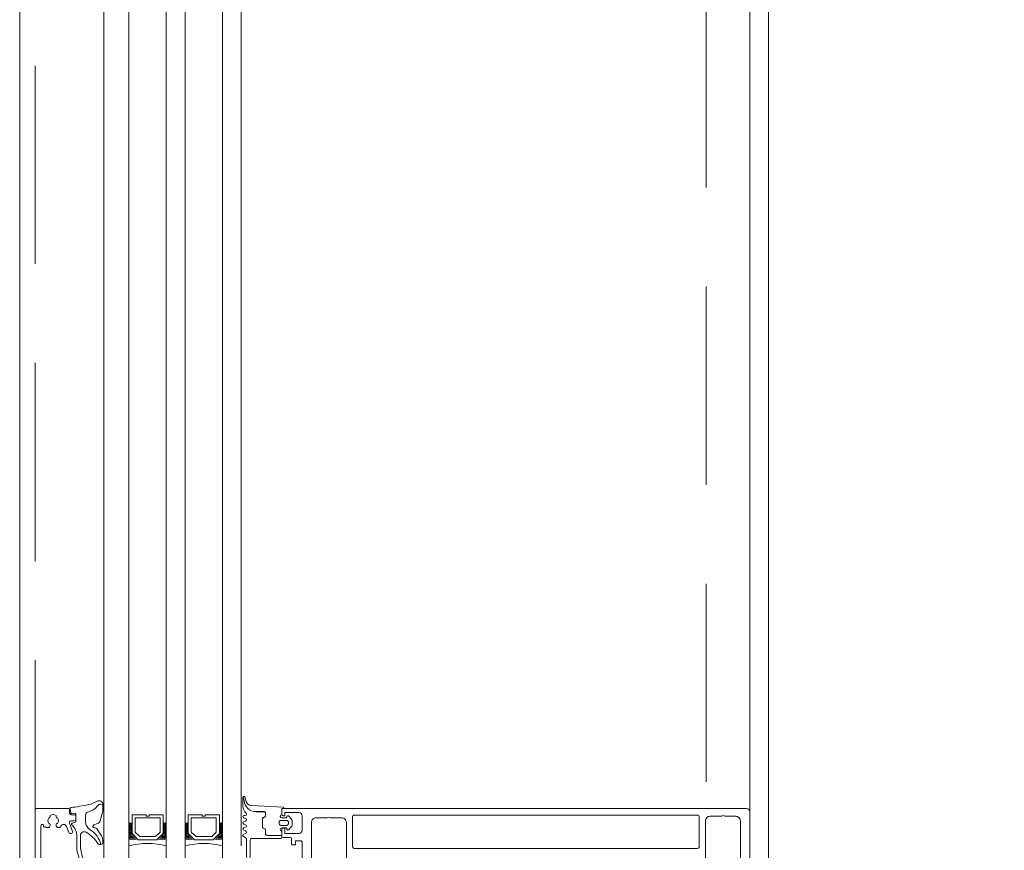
# Model space of a CAD drawing. Header units: millimetres. Extents: x 213386 to 506888, y 183055 to 450952.
# Tile 13 of 256: x 373037 to 373352, y 286776 to 287042. Entities that reach past the tile are written whole.
import ezdxf

# ---------------------------------------------------------------- set-up
doc = ezdxf.new("R2010")
doc.units = ezdxf.units.MM
doc.linetypes.add('ČÁRKOVANÁ', pattern=[19.05, 12.7, -6.35])
doc.layers.add('FASÁDA DETAILNÍ', color=255, linetype='Continuous', lineweight=0)

# ---------------------------------------------------------------- blocks, each defined once
blk = doc.blocks.new('284336')
for points in [[(-0.7, -9.6), (-10, -9.6, 0.414511), (-10.51, -10.11), (-10.51, -15.51, -1), (-11.69, -15.51), (-11.69, -9.6), (-12.69, -8.95, -0.668884), (-12.6, -8.23), (-11.99, -8.01, 0.766384), (-11.99, -7.21), (-12.6, -6.99, -0.76831), (-12.6, -6.23), (-11.99, -6.01, 0.766384), (-11.99, -5.21), (-12.6, -4.99, -0.76831), (-12.6, -4.23), (-11.99, -4.01, 0.766384), (-11.99, -3.21), (-12.6, -2.99, -0.877523), (-12.5, -2.22), (-12.1, -2.22, 0.698129), (-11.83, -1.5, -0.220231), (-12.89, 0.78), (-12.89, 3.45, -0.157143), (-12.82, 3.68), (-12.69, 3.42, -0.067482), (-12.48, 2.53, 0.393136), (-8.66, -1.02), (-6.1, -1.02, -0.414214), (-5.61, -1.51), (-5.61, -2.22, -0.267949), (-5.85, -2.65), (-6.35, -2.93, 0.267949), (-6.61, -3.38), (-6.61, -5.84, 0.267949), (-6.35, -6.29), (-5.85, -6.57, -0.267949), (-5.61, -7), (-5.61, -8.11, 0.414215), (-5.1, -8.62), (-0.41, -8.62), (-0.41, -9.31, -0.414212), (-0.7, -9.6)], [(-0.41, 0), (-0.41, -2, 0.990243), (-0.4, -3.02), (0.9, -3.02, 0.414214), (1.21, -2.71), (1.21, -2.61, -0.668123), (1.71, -2.4), (2.75, -3.45, -0.199004), (2.89, -3.79), (2.89, -5.43, -0.199038), (2.75, -5.77), (1.71, -6.82, -0.668191), (1.21, -6.61), (1.21, -6.51, 0.414214), (0.9, -6.2), (-0.4, -6.2, 0.990269), (-0.41, -7.22), (-0.41, -8.6), (-5.1, -8.6, -0.414215), (-5.59, -8.11), (-5.59, -7, 0.267949), (-5.84, -6.56), (-6.34, -6.27, -0.267949), (-6.59, -5.84), (-6.59, -3.38, -0.267949), (-6.34, -2.95), (-5.84, -2.66, 0.267949), (-5.59, -2.22), (-5.59, -1.51, 0.414214), (-6.1, -1), (-8.66, -1, -0.393156), (-12.46, 2.53, 0.067572), (-12.67, 3.43), (-12.8, 3.7, -0.637545), (-12.12, 3.53), (-11.92, 2.53, 0.344315), (-10.06, 0.91), (0, 0.38, -0.406913), (0.39, 0), (-0.41, 0)], [(1.7, -4.31, 0.414235), (1.2, -3.81), (-0.7, -3.81, 0.414214), (-1.2, -4.31), (-1.2, -4.91, 0.414214), (-0.7, -5.41), (1.2, -5.41, 0.414235), (1.7, -4.91), (1.7, -4.31)]]:
    blk.add_lwpolyline(points, format="xyb", close=True)
blk = doc.blocks.new('433270')
blk.add_lwpolyline([(1, 0, 0.414364), (0, -1), (0, -1.4, 0.255924), (0.23, -1.83, -0.547723), (0.23, -3.17, 0.255924), (0, -3.6), (0, -14.6, 0.414214), (0.3, -14.9), (1.2, -14.9, 0.414214), (1.7, -14.4), (1.7, -10.3, -0.414214), (2, -10), (6, -10, 0.414248), (7, -9), (7, -7.7, 0.414179), (6.5, -7.2), (5.7, -7.2, 0.414232), (5.4, -7.5), (5.4, -8.2, -0.414198), (5.1, -8.5), (2.8, -8.5, -0.414204), (1.8, -7.5), (1.8, -4.49, -0.147432), (1.97, -3.94, 0.147461), (2.4, -2.5), (2.4, -2.3, -0.414214), (2.9, -1.8), (21.87, -1.8, -0.668178), (22.22, -2.65), (22.16, -2.72, 1), (21.59, -3.29), (21.52, -3.35, 0.198912), (21.38, -3.71), (21.38, -4.05, 0.414214), (22.08, -4.75), (22.38, -4.75, 0.576988), (22.64, -4.3, -0.311246), (24.56, -4.3, 0.576988), (24.82, -4.75), (25.3, -4.75, -0.260065), (25.3, -6.65), (24.82, -6.65, 0.576988), (24.56, -7.1, -0.311246), (22.64, -7.1, 0.576988), (22.38, -6.65), (22.08, -6.65, 0.414214), (21.38, -7.35), (21.38, -7.61, 0.267949), (21.63, -8.04), (21.89, -8.2, -0.637047), (21.73, -10), (19.83, -10.7, 0.315299), (19.5, -11.17), (19.5, -11.49, 0.520567), (20.17, -11.96), (22.83, -10.99, -0.520567), (23.5, -11.46), (23.5, -12.5, 0.414062), (24, -13), (25, -13, 0.414186), (25.5, -12.5), (25.5, -11.5, -0.414182), (26, -11), (27, -11, 0.414214), (27.5, -10.5), (27.5, -0.5, 0.414214), (27, 0), (1, 0)], format="xyb", close=True)
blk = doc.blocks.new('284325')
for points in [[(0.84, -5.23, -0.560316), (0.94, -4.73), (1.94, -4.36, 0.3153), (2.14, -4.08), (2.14, -1.89, 0.451558), (1.8, -1.59), (0.9, -1.7, -0.399586), (0.57, -1.46), (0.3, -0.07, -0.415977), (0.53, 0.29, 0.024107), (6.15, 1.24, 0.076636), (8.99, 2.34, -0.577615), (10.79, 1.3), (10.02, 1.37, 0.283171), (9.08, 0.9, -0.168429), (7.07, -0.74), (5.9, -1.16, 0.315302), (5.24, -2.1), (5.24, -4.21, 0.269719), (6.76, -6.82, -0.194797), (10.18, -11.53, -0.342663), (9.17, -11.17, 0.119207), (5.43, -7.59, 0.578571), (3.63, -8.62), (3.63, -11.77, 0.176415), (6.16, -18.72, -1), (5.24, -19.49, -0.176415), (2.43, -11.77), (2.43, -8.89, 0.208286), (0.84, -5.23)], [(8.95, -6.65), (10.32, -8.78, -0.134555), (10.79, -10.63, -0.339795), (10.19, -11.53, 0.194788), (6.76, -6.81, -0.269736), (5.25, -4.21), (5.25, -2.1, -0.315302), (5.9, -1.17), (7.07, -0.74, 0.168429), (9.09, 0.89, -0.283167), (10.01, 1.36), (10.79, 1.29), (10.79, -0.74, -0.070852), (10.71, -1.3), (9.95, -3.93, -0.241839), (9.08, -4.83), (7.93, -5.22, 0.836024), (8.08, -6.19), (8.11, -6.19, -0.255349), (8.95, -6.65)]]:
    blk.add_lwpolyline(points, format="xyb", close=True)

msp = doc.modelspace()

# ---------------------------------------------------------------- linework, layer by layer
at = {"layer": 'FASÁDA DETAILNÍ'}
for p, q in [((373063.64, 284292.15), (373063.64, 307967.15)), ((373063.64, 286777.65), (373063.64, 288917.15)), ((373270.64, 288900.65), (373270.64, 286788.65)), ((373071.64, 287250.37), (373071.64, 286777.65)), ((373071.64, 287250.37), (373071.64, 284297.15)), ((373083.64, 286777.65), (373083.64, 287250.37)), ((373083.64, 284297.15), (373083.64, 287250.37)), ((373089.64, 287250.37), (373089.64, 286777.65)), ((373089.64, 287250.37), (373089.64, 284297.15)), ((373101.64, 286777.65), (373101.64, 287250.37)), ((373101.64, 284297.15), (373101.64, 287250.37)), ((373107.64, 287250.37), (373107.64, 286777.65))]:
    msp.add_line(p, q, dxfattribs=at)
for points in [[(399616.64, 284292.15), (373036.64, 284292.15), (373036.64, 307972.15), (399616.64, 307972.15)], [(399376.64, 284532.15), (373276.64, 284532.15), (373276.64, 307732.15), (399376.64, 307732.15)], [(373082.64, 286787.65), (373082.64, 286781.65), (373080.64, 286779.65), (373074.64, 286779.65), (373072.64, 286781.65), (373072.64, 286787.65), (373077.14, 286787.65), (373077.14, 286787.15), (373078.14, 286787.15), (373078.14, 286787.65)], [(373073.64, 286786.65), (373081.64, 286786.65), (373081.64, 286782.07), (373080.22, 286780.65), (373075.19, 286780.65), (373073.64, 286782.07)], [(373100.64, 286787.65), (373100.64, 286781.65), (373098.64, 286779.65), (373092.64, 286779.65), (373090.64, 286781.65), (373090.64, 286787.65), (373095.14, 286787.65), (373095.14, 286787.15), (373096.14, 286787.15), (373096.14, 286787.65)], [(373091.64, 286786.65), (373099.64, 286786.65), (373099.64, 286782.07), (373098.22, 286780.65), (373093.19, 286780.65), (373091.64, 286782.07)]]:
    msp.add_lwpolyline(points, close=True, dxfattribs=at)
at = {"layer": 'FASÁDA DETAILNÍ', "linetype": 'ČÁRKOVANÁ', "ltscale": 5}
msp.add_lwpolyline([(399611.64, 284297.15), (373041.64, 284297.15), (373041.64, 307967.15), (399611.64, 307967.15)], close=True, dxfattribs=at)
at = {"layer": 'FASÁDA DETAILNÍ', "color": 7, "linetype": 'ČÁRKOVANÁ', "ltscale": 5}
msp.add_lwpolyline([(399396.64, 284512.15), (373256.64, 284512.15), (373256.64, 307752.15), (399396.64, 307752.15)], close=True, dxfattribs=at)
at = {"layer": 'FASÁDA DETAILNÍ'}
for points in [[(373270.64, 286763.15), (373270.64, 286788.65, 0.414214), (373269.64, 286789.65), (373269.64, 286789.65), (373121.14, 286789.65, 0.414214), (373120.64, 286789.15), (373120.64, 286787.85, 0.41422), (373121.14, 286787.35), (373121.64, 286787.35), (373121.64, 286788.35), (373126.14, 286788.35, -0.414214), (373127.14, 286787.35), (373127.14, 286782.65, -0.414214), (373126.14, 286781.65), (373121.64, 286781.65), (373121.64, 286783.35), (373121.14, 286783.35, 0.414201), (373120.64, 286782.85), (373120.64, 286780.85, 0.414214), (373121.14, 286780.35), (373123.28, 286780.35, -0.414214), (373123.78, 286779.85), (373123.78, 286778.05), (373125.03, 286778.05), (373125.03, 286779.25), (373126.84, 286779.25, -0.414214), (373127.14, 286778.95), (373127.14, 286773.66, -0.414167)], [(373130.14, 286766.8), (373130.14, 286785.16, -0.414214), (373131.64, 286786.66), (373135.14, 286786.66, -0.399985), (373136.14, 286786.66), (373139.84, 286786.66, -0.414214), (373141.34, 286785.16), (373141.34, 286766.8, 0.13165)], [(373256.44, 286766.81), (373256.44, 286785.66, -0.414232), (373257.94, 286787.16), (373261.65, 286787.16, -0.399985), (373262.65, 286787.16), (373266.14, 286787.16, -0.414232), (373267.64, 286785.66), (373267.64, 286766.81, 0.116937)]]:
    msp.add_lwpolyline(points, format="xyb", dxfattribs=at)
msp.add_lwpolyline([(373143.84, 286787.55), (373253.94, 286787.55, -0.414214), (373254.44, 286787.05), (373254.44, 286777.35, -0.414214), (373253.94, 286776.85), (373143.84, 286776.85, -0.414214), (373143.34, 286777.35), (373143.34, 286787.05, -0.414214), (373143.84, 286787.55)], format="xyb", close=True, dxfattribs=at)
for centre, radius, start, end in [((373072.14, 286785.52), 0.596, 213.0366, 326.9634), ((373072.14, 286785.22), 0.596, 213.0366, 326.9634), ((373072.14, 286784.93), 0.596, 213.0366, 326.9634), ((373072.14, 286784.64), 0.596, 213.0366, 326.9634), ((373072.14, 286784.35), 0.596, 213.0366, 326.9634), ((373072.14, 286784.05), 0.596, 213.0366, 326.9634), ((373072.14, 286783.76), 0.596, 213.0366, 326.9634), ((373072.14, 286783.47), 0.596, 213.0366, 326.9634), ((373072.14, 286783.18), 0.596, 213.0366, 326.9634), ((373072.14, 286782.88), 0.596, 213.0366, 326.9634), ((373072.14, 286782.59), 0.596, 213.0366, 326.9634), ((373083.14, 286785.52), 0.596, 213.0366, 326.9634), ((373083.14, 286785.22), 0.596, 213.0366, 326.9634), ((373083.14, 286784.93), 0.596, 213.0366, 326.9634), ((373083.14, 286784.64), 0.596, 213.0366, 326.9634), ((373083.14, 286784.35), 0.596, 213.0366, 326.9634), ((373083.14, 286784.05), 0.596, 213.0366, 326.9634), ((373083.14, 286783.76), 0.596, 213.0366, 326.9634), ((373083.14, 286783.47), 0.596, 213.0366, 326.9634), ((373083.14, 286783.18), 0.596, 213.0366, 326.9634), ((373083.14, 286782.88), 0.596, 213.0366, 326.9634), ((373083.14, 286782.59), 0.596, 213.0366, 326.9634), ((373090.14, 286785.52), 0.596, 213.0366, 326.9634), ((373090.14, 286785.22), 0.596, 213.0366, 326.9634), ((373090.14, 286784.93), 0.596, 213.0366, 326.9634), ((373090.14, 286784.64), 0.596, 213.0366, 326.9634), ((373090.14, 286784.35), 0.596, 213.0366, 326.9634), ((373090.14, 286784.05), 0.596, 213.0366, 326.9634), ((373090.14, 286783.76), 0.596, 213.0366, 326.9634), ((373090.14, 286783.47), 0.596, 213.0366, 326.9634), ((373090.14, 286783.18), 0.596, 213.0366, 326.9634), ((373090.14, 286782.88), 0.596, 213.0366, 326.9634), ((373090.14, 286782.59), 0.596, 213.0366, 326.9634), ((373101.14, 286785.52), 0.596, 213.0366, 326.9634), ((373101.14, 286785.22), 0.596, 213.0366, 326.9634), ((373101.14, 286784.93), 0.596, 213.0366, 326.9634), ((373101.14, 286784.64), 0.596, 213.0366, 326.9634), ((373101.14, 286784.35), 0.596, 213.0366, 326.9634), ((373101.14, 286784.05), 0.596, 213.0366, 326.9634), ((373101.14, 286783.76), 0.596, 213.0366, 326.9634), ((373101.14, 286783.47), 0.596, 213.0366, 326.9634), ((373101.14, 286783.18), 0.596, 213.0366, 326.9634), ((373101.14, 286782.88), 0.596, 213.0366, 326.9634), ((373101.14, 286782.59), 0.596, 213.0366, 326.9634), ((373072.14, 286782.3), 0.596, 213.0366, 326.9634), ((373072.14, 286782.01), 0.596, 213.0366, 326.9634), ((373072.28, 286781.99), 0.879, 223.5036, 316.0051), ((373072.42, 286782.09), 1.26, 231.5004, 308.0344), ((373072.56, 286782.25), 1.71, 237.3143, 302.7051), ((373072.71, 286782.49), 2.25, 241.5972, 298.4727), ((373072.88, 286782.84), 2.9, 244.7048, 294.6933), ((373072.99, 286783.21), 3.55, 247.591, 292.7062), ((373082.29, 286783.21), 3.55, 247.2938, 292.409), ((373082.4, 286782.84), 2.9, 245.3067, 295.2952), ((373082.57, 286782.49), 2.25, 241.5273, 298.4028), ((373082.71, 286782.25), 1.71, 237.2949, 302.6857), ((373082.85, 286782.09), 1.26, 231.9656, 308.4996), ((373083, 286781.99), 0.879, 223.9949, 316.4964), ((373083.14, 286782.3), 0.596, 213.0366, 326.9634), ((373083.14, 286782.01), 0.596, 213.0366, 326.9634), ((373090.14, 286782.3), 0.596, 213.0366, 326.9634), ((373090.14, 286782.01), 0.596, 213.0366, 326.9634), ((373090.28, 286781.99), 0.879, 223.5036, 316.0051), ((373090.42, 286782.09), 1.26, 231.5004, 308.0344), ((373090.56, 286782.25), 1.71, 237.3143, 302.7051), ((373090.71, 286782.49), 2.25, 241.5972, 298.4727), ((373090.88, 286782.84), 2.9, 244.7048, 294.6933), ((373090.99, 286783.21), 3.55, 247.591, 292.7062), ((373100.29, 286783.21), 3.55, 247.2938, 292.409), ((373100.4, 286782.84), 2.9, 245.3067, 295.2952), ((373100.57, 286782.49), 2.25, 241.5273, 298.4028), ((373100.71, 286782.25), 1.71, 237.2949, 302.6857), ((373100.85, 286782.09), 1.26, 231.9656, 308.4996), ((373101, 286781.99), 0.879, 223.9949, 316.4964), ((373101.14, 286782.3), 0.596, 213.0366, 326.9634), ((373101.14, 286782.01), 0.596, 213.0366, 326.9634), ((373077.64, 286755.76), 22.7, 74.6728, 105.3272), ((373095.64, 286755.76), 22.7, 74.6728, 105.3272)]:
    msp.add_arc(centre, radius, start, end, dxfattribs=at)

# ---------------------------------------------------------------- block references
for name, p in [('284325', (373052.5, 286789.65)), ('284336', (373121.05, 286789.65))]:
    msp.add_blockref(name, p, dxfattribs=at)
at = {"layer": 'FASÁDA DETAILNÍ', "rotation": 90}
msp.add_blockref('433270', (373041.64, 286762.15), dxfattribs=at)

doc.saveas('drawing.dxf')
